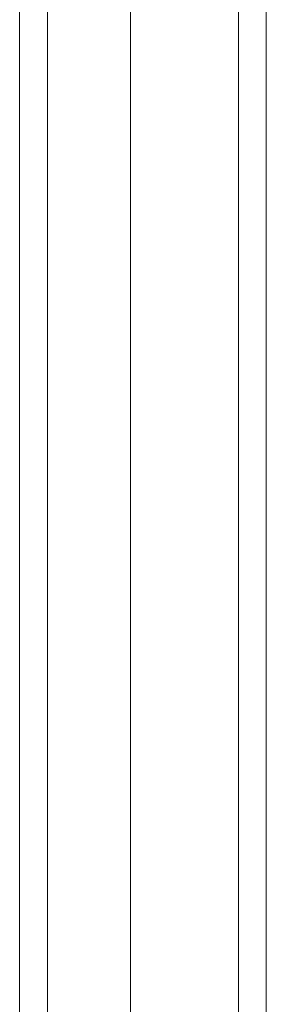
# Model space of a CAD drawing. Header units: inches. Extents: x 4 to 472, y 10 to 298.
# Tile 35 of 50: x 426.17 to 427.27, y 140.26 to 144.65. Entities that reach past the tile are written whole.
import ezdxf

# ---------------------------------------------------------------- set-up
doc = ezdxf.new("R2010")
doc.units = ezdxf.units.IN
doc.header["$LTSCALE"] = 28
doc.header["$MEASUREMENT"] = 0
doc.layers.add('Visible (ANSI)', color=7, linetype='Continuous', lineweight=5)
doc.layers.add('Visible Narrow (ANSI)', color=7, linetype='Continuous', lineweight=5)

msp = doc.modelspace()

# ---------------------------------------------------------------- linework, layer by layer
at = {"layer": 'Visible (ANSI)'}
msp.add_line((426.6617, 166.434), (426.6617, 130.7146), dxfattribs=at)
at = {"layer": 'Visible Narrow (ANSI)'}
for p, q in [((426.1667, 130.5124), (426.1667, 166.2086)), ((426.2904, 166.2202), (426.2904, 130.5008)), ((427.1449, 130.8444), (427.1449, 165.9683)), ((427.2686, 165.9683), (427.2686, 130.8444))]:
    msp.add_line(p, q, dxfattribs=at)

doc.saveas('drawing.dxf')
